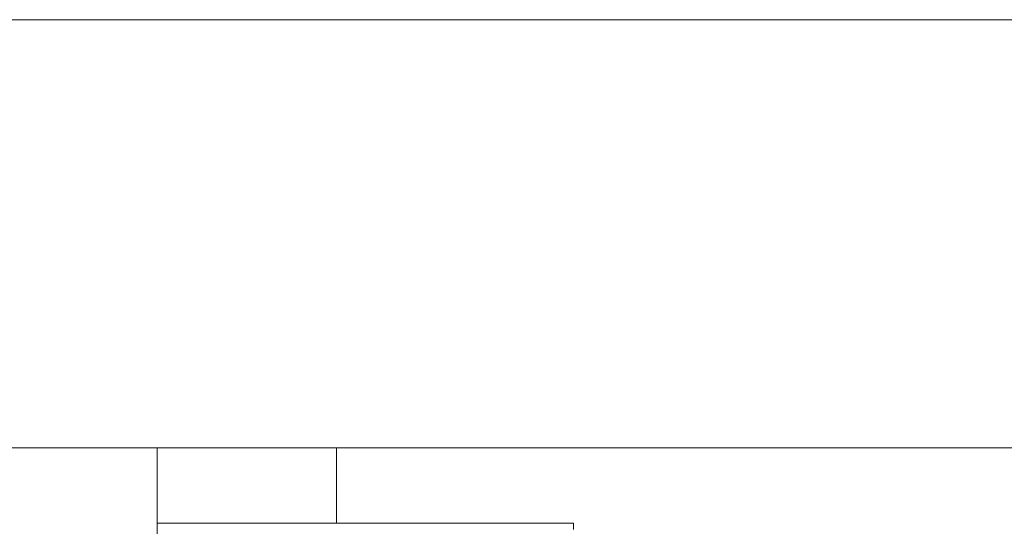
# Model space of a CAD drawing. Header units: inches. Extents: x 1.8 to 31.6, y 1.9 to 20.6.
# Tile 41 of 81: x 17.178 to 17.569, y 10.332 to 10.534. Entities that reach past the tile are written whole.
import ezdxf

# ---------------------------------------------------------------- set-up
doc = ezdxf.new("R2010")
doc.units = ezdxf.units.IN
doc.header["$MEASUREMENT"] = 0

msp = doc.modelspace()

# ---------------------------------------------------------------- linework, layer by layer
at = {"color": 7, "linetype": 'Continuous', "lineweight": 15}
for p, q in [((17.8039, 10.53355), (16.97268, 10.53355)), ((17.18132, 10.36355), (16.97268, 10.36355)), ((17.19156, 10.36355), (17.18132, 10.36355)), ((17.72559, 10.36355), (17.19156, 10.36355)), ((17.2327, 10.29268), (17.2327, 10.36355)), ((17.3039, 10.36355), (17.3039, 10.33355)), ((17.3979, 10.33355), (17.23296, 10.33355)), ((17.3979, 10.33114), (17.3979, 10.33355))]:
    msp.add_line(p, q, dxfattribs=at)

doc.saveas('drawing.dxf')
